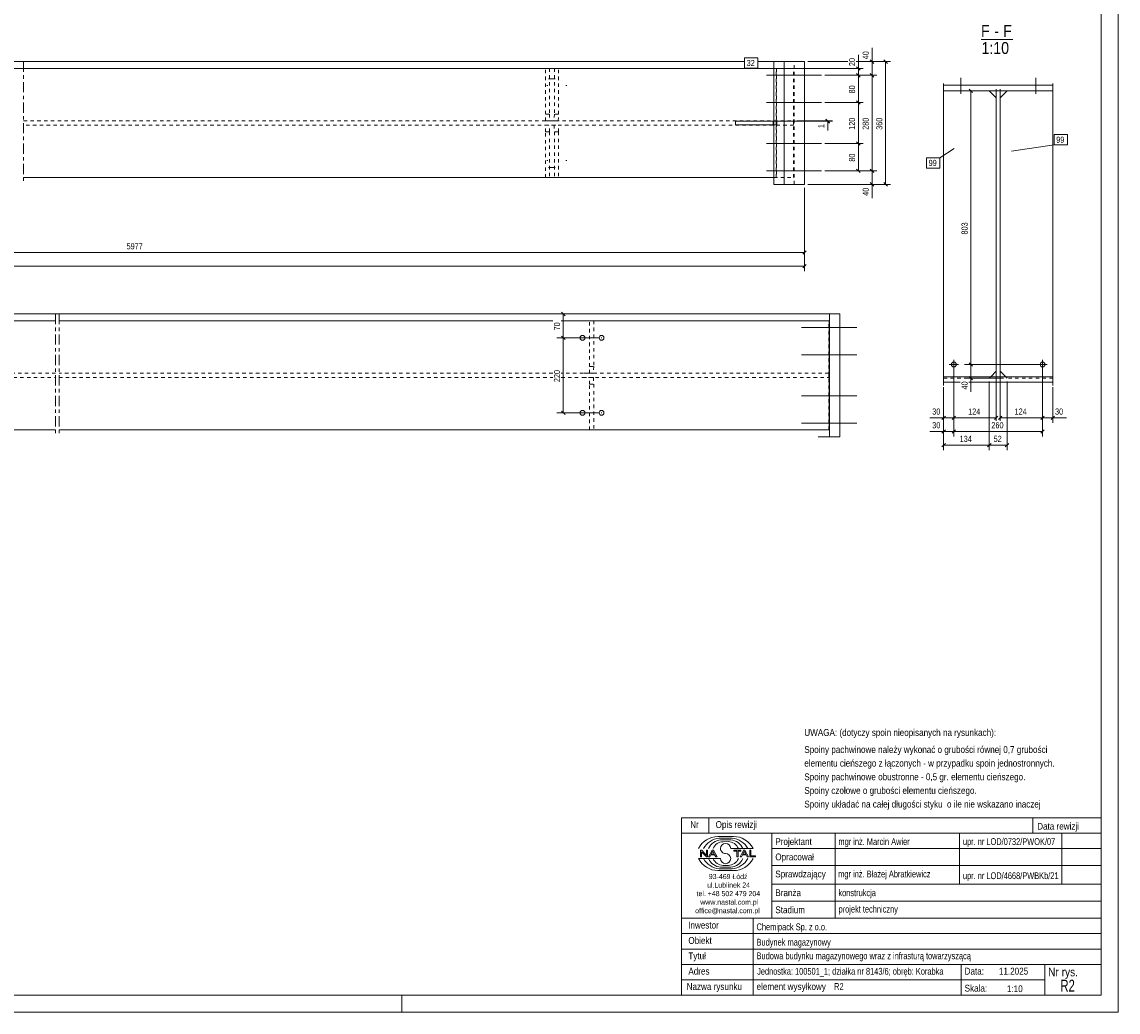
# Model space of a CAD drawing. Header units: millimetres. Extents: x 0 to 914, y 0 to 610.
# Tile 5 of 7: x 593 to 914, y 0 to 290. Entities that reach past the tile are written whole.
import ezdxf

# ---------------------------------------------------------------- set-up
doc = ezdxf.new("R2010")
doc.units = ezdxf.units.MM
for name, pattern in [('XKITLINE00', [0]), ('XKITLINE01', [4, 1, -1, 1, -1]), ('XKITLINE02', [4, 2, -2]), ('XKITLINE03', [6, 3, -1, 1, -1])]:
    doc.linetypes.add(name, pattern=pattern)
for name, color, linetype, lineweight in [('Arkusz rysunku', 3, 'Continuous', 0), ('Element', 2, 'Continuous', 0), ('Inny typ obiektu', 7, 'Continuous', 0), ('Wymiar', 4, 'Continuous', 0), ('Znak elementu', 2, 'Continuous', 0), ('Śruba', 3, 'Continuous', 0)]:
    doc.layers.add(name, color=color, linetype=linetype, lineweight=lineweight)
doc.styles.add('ARIAL', font='ARIAL.TTF')

msp = doc.modelspace()

# ---------------------------------------------------------------- linework, layer by layer
at = {"layer": 'Arkusz rysunku', "linetype": 'XKITLINE00', "lineweight": 0}
for p, q in [((914, 0), (914, 610)), ((909, 5), (909, 605)), ((5, 5), (909, 5)), ((704, 0), (704, 5)), ((0, 0), (914, 0))]:
    msp.add_line(p, q, dxfattribs=at)
at = {"layer": 'Element', "linetype": 'XKITLINE03', "lineweight": 0}
for p, q in [((593.09, 278.75), (593.09, 242.75)), ((593.09, 278.75), (593.09, 242.75)), ((602.46, 204.75), (602.46, 168.75)), ((603.47, 204.75), (603.47, 168.75))]:
    msp.add_line(p, q, dxfattribs=at)
at = {"layer": 'Element', "linetype": 'XKITLINE00', "lineweight": 0}
for p, q in [((593.09, 276.75), (813.07, 276.75)), ((813.07, 242.75), (813.07, 278.75)), ((822.05, 278.75), (813.07, 278.75)), ((816.06, 242.75), (816.06, 278.75)), ((822.05, 242.75), (822.05, 278.75)), ((862.85, 270.22), (862.85, 272.3)), ((862.85, 271.82), (894.85, 271.82)), ((862.85, 270.22), (862.85, 271.82)), ((862.85, 271.82), (894.85, 271.82)), ((894.85, 270.22), (862.85, 270.22)), ((894.85, 270.22), (862.85, 270.22)), ((876.25, 270.17), (862.85, 270.17)), ((862.85, 186.34), (862.85, 270.17)), ((878.25, 268.17), (876.25, 270.17)), ((878.25, 186.34), (878.25, 270.22)), ((878.25, 270.22), (879.45, 270.22)), ((878.25, 186.34), (878.25, 270.22)), ((878.25, 270.22), (879.45, 270.22)), ((879.45, 186.34), (879.45, 270.22)), ((879.45, 270.22), (879.45, 186.34)), ((879.45, 268.17), (881.45, 270.17)), ((881.45, 270.17), (894.85, 270.17)), ((894.85, 272.3), (894.85, 270.22)), ((894.85, 271.82), (894.85, 270.22)), ((894.85, 270.17), (894.85, 186.34)), ((801.82, 260.25), (801.82, 261.25)), ((801.82, 261.25), (813.07, 261.25)), ((813.07, 261.25), (813.07, 260.25)), ((813.07, 260.25), (801.82, 260.25)), ((593.09, 244.75), (813.07, 244.75)), ((822.05, 242.75), (813.07, 242.75)), ((441.84, 202.75), (602.47, 202.75)), ((603.47, 202.75), (748.22, 202.75)), ((750.74, 202.75), (829.26, 202.75)), ((829.39, 204.75), (826.09, 204.75)), ((829.26, 202.75), (829.26, 170.75)), ((832.38, 204.75), (829.39, 204.75)), ((829.39, 168.75), (829.39, 204.75)), ((832.38, 168.75), (832.38, 204.75)), ((878.25, 187.93), (876.66, 186.34)), ((881.04, 186.34), (879.45, 187.93)), ((862.85, 183.81), (862.85, 186.34)), ((862.85, 186.34), (894.85, 186.34)), ((862.85, 184.74), (862.85, 186.34)), ((862.85, 186.34), (894.85, 186.34)), ((867.73, 184.74), (862.85, 184.74)), ((867.73, 184.74), (862.85, 184.74)), ((894.85, 184.74), (870.25, 184.74)), ((894.85, 184.74), (870.25, 184.74)), ((878.25, 186.34), (879.45, 186.34)), ((879.45, 186.34), (878.25, 186.34)), ((894.85, 186.34), (894.85, 183.81)), ((894.85, 186.34), (894.85, 184.74)), ((602.47, 170.75), (441.84, 170.75)), ((829.26, 170.75), (603.47, 170.75)), ((826.09, 168.75), (829.39, 168.75)), ((832.38, 168.75), (829.39, 168.75))]:
    msp.add_line(p, q, dxfattribs=at)
at = {"layer": 'Element', "linetype": 'XKITLINE01', "lineweight": 0}
for p, q in [((818.93, 276.75), (593.09, 276.75)), ((749.91, 276.75), (746.07, 276.75)), ((746.07, 263.35), (746.07, 276.75)), ((747.27, 276.75), (747.27, 263.35)), ((748.71, 276.75), (748.71, 263.35)), ((749.91, 263.35), (749.91, 276.75)), ((813.82, 276.75), (813.07, 276.75)), ((813.77, 244.75), (813.77, 276.75)), ((813.77, 276.75), (813.82, 276.75)), ((813.82, 276.75), (813.82, 244.75)), ((818.83, 244.75), (818.83, 276.75)), ((818.93, 244.75), (818.93, 276.75)), ((819.06, 242.75), (819.06, 278.75)), ((862.85, 270.17), (862.85, 185.93)), ((876.25, 270.17), (862.85, 270.17)), ((878.25, 270.22), (878.25, 270.7)), ((879.45, 270.22), (879.45, 270.7)), ((881.45, 270.17), (894.85, 270.17)), ((878.25, 187.93), (878.25, 268.17)), ((879.45, 187.93), (879.45, 268.17)), ((593.09, 261.35), (818.83, 261.35)), ((747.27, 263.35), (746.07, 263.35)), ((746.13, 261.35), (746.07, 263.35)), ((746.13, 261.35), (749.85, 261.35)), ((747.27, 263.35), (747.33, 261.35)), ((748.71, 263.35), (748.65, 261.35)), ((749.91, 263.35), (748.71, 263.35)), ((749.85, 261.35), (749.91, 263.35)), ((812.82, 260.25), (812.82, 261.25)), ((813.76, 261.25), (813.07, 261.25)), ((813.76, 261.25), (813.76, 260.25)), ((813.92, 261.35), (813.92, 260.15)), ((818.83, 261.35), (818.83, 260.15)), ((818.83, 260.15), (593.09, 260.15)), ((746.07, 258.15), (746.13, 260.15)), ((746.07, 244.75), (746.07, 258.15)), ((746.07, 258.15), (747.27, 258.15)), ((746.13, 260.15), (749.85, 260.15)), ((747.27, 258.15), (747.33, 260.15)), ((747.27, 258.15), (747.27, 244.75)), ((748.65, 260.15), (748.71, 258.15)), ((748.71, 258.15), (748.71, 244.75)), ((748.71, 258.15), (749.91, 258.15)), ((749.91, 258.15), (749.85, 260.15)), ((749.91, 258.15), (749.91, 244.75)), ((813.76, 260.25), (813.07, 260.25)), ((593.09, 244.75), (818.93, 244.75)), ((749.91, 244.75), (746.07, 244.75)), ((813.82, 244.75), (813.07, 244.75)), ((813.82, 244.75), (813.77, 244.75)), ((757.38, 202.75), (760.24, 202.75)), ((759.05, 189.35), (759.05, 202.75)), ((760.24, 202.75), (760.24, 189.35)), ((829.16, 170.75), (829.16, 202.75)), ((602.47, 187.35), (450.1, 187.35)), ((748.22, 187.35), (603.47, 187.35)), ((829.16, 187.35), (750.74, 187.35)), ((760.18, 187.35), (757.38, 187.35)), ((758.98, 187.35), (759.05, 189.35)), ((759.05, 189.35), (760.24, 189.35)), ((760.24, 189.35), (760.18, 187.35)), ((829.16, 186.15), (829.16, 187.35)), ((876.25, 185.93), (878.25, 187.93)), ((450.1, 186.15), (602.47, 186.15)), ((603.47, 186.15), (748.22, 186.15)), ((750.74, 186.15), (829.16, 186.15)), ((760.18, 186.15), (757.38, 186.15)), ((759.05, 184.15), (758.98, 186.15)), ((759.05, 170.75), (759.05, 184.15)), ((759.05, 184.15), (760.24, 184.15)), ((760.18, 186.15), (760.24, 184.15)), ((760.24, 184.15), (760.24, 170.75)), ((862.85, 185.93), (876.25, 185.93)), ((862.85, 185.93), (876.25, 185.93)), ((878.25, 185.41), (878.25, 186.34)), ((879.45, 185.41), (879.45, 186.34)), ((881.45, 185.93), (881.04, 186.34)), ((894.85, 185.93), (881.45, 185.93)), ((894.85, 185.93), (881.45, 185.93)), ((894.85, 186.34), (894.85, 185.93)), ((760.24, 170.75), (757.38, 170.75))]:
    msp.add_line(p, q, dxfattribs=at)
at = {"layer": 'Inny typ obiektu', "linetype": 'XKITLINE00', "lineweight": 0}
for p, q in [((873.81, 285.25), (883.17, 285.25)), ((786, 57), (786, 52.5)), ((786, 57), (909, 57)), ((794, 57), (794, 52.5)), ((889, 57), (889, 52.5)), ((909, 57), (909, 52.5)), ((909, 52.5), (786, 52.5)), ((786, 5), (786, 52.5)), ((786, 52.5), (909, 52.5)), ((796.62, 51.49), (801.23, 51.5)), ((812.5, 52.5), (812.5, 27.5)), ((831, 27.5), (831, 52.5)), ((867.5, 52.5), (867.5, 37.5)), ((897.5, 52.5), (897.5, 37.5)), ((909, 52.5), (909, 5)), ((797.07, 50.99), (800.86, 51)), ((797.46, 50.49), (800.45, 50.49)), ((798.2, 49.98), (799.73, 49.99)), ((797.43, 45.01), (791, 45.01)), ((791.93, 47.44), (791.57, 47.44)), ((791.57, 47.44), (791.57, 45.56)), ((791.57, 45.56), (791.9, 45.56)), ((791.9, 47.04), (793.29, 45.56)), ((791.9, 45.56), (791.9, 47.04)), ((793.31, 45.96), (791.93, 47.44)), ((793.29, 45.56), (793.65, 45.56)), ((793.65, 47.44), (793.31, 47.44)), ((793.31, 47.44), (793.31, 45.96)), ((793.65, 45.56), (793.65, 47.44)), ((794.96, 47.44), (793.94, 45.56)), ((793.94, 45.56), (794.31, 45.56)), ((794.31, 45.56), (794.61, 46.13)), ((794.61, 46.13), (795.71, 46.13)), ((794.71, 46.33), (795.14, 47.24)), ((795.6, 46.33), (794.71, 46.33)), ((795.33, 47.44), (794.96, 47.44)), ((795.14, 47.24), (795.6, 46.33)), ((796.41, 45.56), (795.33, 47.44)), ((795.71, 46.13), (796.02, 45.56)), ((796.02, 45.56), (796.41, 45.56)), ((800.42, 47.99), (806.98, 47.99)), ((803.43, 47.44), (801.34, 47.44)), ((801.34, 47.44), (801.34, 47.22)), ((801.34, 47.22), (802.21, 47.22)), ((802.21, 47.22), (802.21, 45.56)), ((802.21, 45.56), (802.56, 45.56)), ((802.56, 45.56), (802.56, 47.22)), ((802.56, 47.22), (803.43, 47.22)), ((804.21, 47.44), (803.2, 45.56)), ((803.2, 45.56), (803.57, 45.56)), ((803.43, 47.22), (803.43, 47.44)), ((803.57, 45.56), (803.86, 46.13)), ((803.86, 46.13), (804.96, 46.13)), ((803.96, 46.33), (804.39, 47.24)), ((804.86, 46.33), (803.96, 46.33)), ((804.59, 47.44), (804.21, 47.44)), ((804.4, 47.24), (804.39, 47.24)), ((804.4, 47.24), (804.86, 46.33)), ((805.67, 45.56), (804.59, 47.44)), ((804.96, 46.13), (805.27, 45.56)), ((805.27, 45.56), (805.67, 45.56)), ((806.36, 47.44), (806.01, 47.44)), ((806.01, 47.44), (806.01, 45.56)), ((806.01, 45.56), (807.66, 45.56)), ((806.36, 45.78), (806.36, 47.44)), ((807.66, 45.78), (806.36, 45.78)), ((807.66, 45.56), (807.66, 45.78)), ((812.5, 48), (909, 48)), ((797.07, 42.01), (800.86, 42)), ((797.46, 42.51), (800.45, 42.51)), ((798.2, 43.02), (799.73, 43.01)), ((812.5, 43), (909, 43)), ((796.62, 41.51), (801.23, 41.5)), ((812.5, 37.5), (909, 37.5)), ((812.5, 32.5), (909, 32.5)), ((786, 27.5), (909, 27.5)), ((807, 5), (807, 27.5)), ((786, 23), (909, 23)), ((786, 18.5), (909, 18.5)), ((786, 14), (909, 14)), ((868, 5), (868, 14)), ((892.5, 5), (892.5, 14)), ((786, 9.5), (892.5, 9.5)), ((786, 5), (909, 5))]:
    msp.add_line(p, q, dxfattribs=at)
for centre, radius, start, end in [((796.72, 45.08), 6.42, 90.8317, 153.0136), ((801.25, 45.07), 6.43, 27.0191, 90.199), ((797.67, 45), 6.02, 95.7347, 150.2266), ((797.7, 46.42), 4.07, 93.3428, 157.3393), ((798.33, 46.6), 3.38, 92.229, 155.8008), ((798.92, 47.99), 1.49, 0.0741, 179.9259), ((799.59, 46.6), 3.39, 24.2351, 87.5913), ((800.22, 46.41), 4.08, 22.7023, 86.7527), ((800.24, 44.98), 6.04, 29.8256, 84.1252), ((796.72, 47.92), 6.42, 206.9864, 269.1683), ((797.67, 48), 6.02, 209.7734, 264.2653), ((797.7, 46.58), 4.07, 202.6607, 266.6572), ((798.33, 46.4), 3.38, 204.1992, 267.771), ((798.92, 47.99), 1.49, 179.9259, 270), ((798.92, 45.01), 1.49, 180.0741, 359.9259), ((798.92, 45), 1.49, 0.0741, 90), ((799.59, 46.4), 3.39, 272.4087, 335.7649), ((800.22, 46.59), 4.08, 273.2473, 337.2977), ((800.24, 48.02), 6.04, 275.8748, 330.1744), ((801.25, 47.93), 6.43, 269.801, 332.9809)]:
    msp.add_arc(centre, radius, start, end, dxfattribs=at)
at = {"layer": 'Wymiar', "linetype": 'XKITLINE00', "lineweight": 0}
for p, q in [((837.85, 276.75), (837.85, 280.77)), ((837.85, 276.75), (837.85, 280.77)), ((841.85, 278.75), (841.85, 282.77)), ((841.85, 278.75), (841.85, 282.77)), ((430.84, 276.75), (839.29, 276.75)), ((804.5, 278.75), (558.84, 278.75)), ((821.05, 278.75), (808.37, 278.75)), ((823.05, 278.75), (834.73, 278.75)), ((823.05, 278.75), (834.73, 278.75)), ((837.25, 278.75), (847.29, 278.75)), ((837.25, 278.75), (843.29, 278.75)), ((837.34, 277.26), (838.36, 276.24)), ((837.85, 274.75), (837.85, 276.75)), ((841.34, 279.26), (842.36, 278.24)), ((841.85, 274.75), (841.85, 278.75)), ((845.34, 279.26), (846.36, 278.24)), ((845.85, 242.75), (845.85, 278.75)), ((828.04, 274.75), (843.29, 274.75)), ((828.04, 274.75), (843.29, 274.75)), ((828.04, 274.75), (839.29, 274.75)), ((828.04, 274.75), (839.29, 274.75)), ((837.34, 275.26), (838.36, 274.24)), ((837.34, 275.26), (838.36, 274.24)), ((837.85, 266.75), (837.85, 274.75)), ((841.34, 275.26), (842.36, 274.24)), ((841.34, 275.26), (842.36, 274.24)), ((841.85, 246.75), (841.85, 274.75)), ((880.45, 270.17), (868.99, 270.17)), ((870.34, 270.68), (871.36, 269.66)), ((870.85, 189.93), (870.85, 270.17)), ((837.34, 267.26), (838.36, 266.24)), ((837.34, 267.26), (838.36, 266.24)), ((828.04, 266.75), (839.29, 266.75)), ((828.04, 266.75), (839.29, 266.75)), ((837.85, 254.75), (837.85, 266.75)), ((802.82, 261.25), (830.29, 261.25)), ((819.83, 261.35), (830.29, 261.35)), ((828.34, 261.86), (829.36, 260.84)), ((828.34, 261.76), (829.36, 260.74)), ((828.85, 261.25), (828.85, 261.35)), ((828.85, 261.25), (828.85, 258.57)), ((828.85, 261.25), (828.85, 258.57)), ((828.04, 254.75), (839.29, 254.75)), ((828.04, 254.75), (839.29, 254.75)), ((837.34, 255.26), (838.36, 254.24)), ((837.34, 255.26), (838.36, 254.24)), ((837.85, 246.75), (837.85, 254.75)), ((828.04, 246.75), (843.29, 246.75)), ((828.04, 246.75), (843.29, 246.75)), ((828.04, 246.75), (839.29, 246.75)), ((837.34, 247.26), (838.36, 246.24)), ((841.34, 247.26), (842.36, 246.24)), ((841.34, 247.26), (842.36, 246.24)), ((841.85, 242.75), (841.85, 246.75)), ((822.05, 241.75), (822.05, 217.31)), ((822.05, 241.75), (822.05, 221.31)), ((823.05, 242.75), (847.29, 242.75)), ((823.05, 242.75), (843.29, 242.75)), ((841.34, 243.26), (842.36, 242.24)), ((841.85, 242.75), (841.85, 238.73)), ((841.85, 242.75), (841.85, 238.73)), ((845.34, 243.26), (846.36, 242.24)), ((429.84, 222.75), (822.05, 222.75)), ((822.56, 223.26), (821.54, 222.24)), ((38.62, 218.75), (822.05, 218.75)), ((822.56, 219.26), (821.54, 218.24)), ((828.39, 204.75), (435.84, 204.75)), ((828.39, 204.75), (749.48, 204.75)), ((750.83, 205.26), (751.85, 204.24)), ((751.34, 197.75), (751.34, 204.75)), ((761.67, 197.75), (749.48, 197.75)), ((761.67, 197.75), (749.48, 197.75)), ((750.83, 198.26), (751.85, 197.24)), ((750.83, 198.26), (751.85, 197.24)), ((751.34, 175.75), (751.34, 197.75)), ((890.85, 189.93), (868.99, 189.93)), ((890.85, 189.93), (868.99, 189.93)), ((870.34, 190.44), (871.36, 189.42)), ((870.34, 190.44), (871.36, 189.42)), ((870.85, 185.93), (870.85, 189.93)), ((865.85, 188.93), (865.85, 168.82)), ((865.85, 188.93), (865.85, 168.82)), ((865.85, 188.93), (865.85, 172.82)), ((865.85, 188.93), (865.85, 172.82)), ((870.34, 186.44), (871.36, 185.42)), ((878.25, 186.93), (878.25, 173.38)), ((879.45, 186.93), (879.45, 173.38)), ((891.85, 188.93), (891.85, 168.82)), ((891.85, 188.93), (891.85, 172.82)), ((891.85, 188.93), (891.85, 172.82)), ((862.85, 183.27), (862.85, 164.82)), ((862.85, 183.27), (862.85, 168.82)), ((862.85, 183.27), (862.85, 172.82)), ((880.45, 185.93), (868.99, 185.93)), ((870.85, 185.93), (870.85, 181.91)), ((870.85, 185.93), (870.85, 181.91)), ((876.25, 184.93), (876.25, 164.82)), ((876.25, 184.93), (876.25, 164.82)), ((881.45, 184.93), (881.45, 164.82)), ((894.85, 183.27), (894.85, 172.82)), ((761.67, 175.75), (749.48, 175.75)), ((750.83, 176.26), (751.85, 175.24)), ((862.85, 174.26), (858.83, 174.26)), ((862.85, 174.26), (858.83, 174.26)), ((863.36, 174.76), (862.34, 173.75)), ((862.85, 174.26), (865.85, 174.26)), ((866.36, 174.76), (865.34, 173.75)), ((866.36, 174.76), (865.34, 173.75)), ((865.85, 174.26), (878.25, 174.26)), ((878.76, 174.76), (877.74, 173.75)), ((879.96, 174.76), (878.94, 173.75)), ((879.45, 174.26), (891.85, 174.26)), ((892.36, 174.76), (891.34, 173.75)), ((892.36, 174.76), (891.34, 173.75)), ((891.85, 174.26), (894.85, 174.26)), ((895.36, 174.76), (894.34, 173.75)), ((894.85, 174.26), (898.87, 174.26)), ((894.85, 174.26), (898.87, 174.26)), ((863.36, 170.76), (862.34, 169.75)), ((866.36, 170.76), (865.34, 169.75)), ((866.36, 170.76), (865.34, 169.75)), ((892.36, 170.76), (891.34, 169.75)), ((862.85, 170.26), (858.83, 170.26)), ((862.85, 170.26), (858.83, 170.26)), ((862.85, 170.26), (865.85, 170.26)), ((865.85, 170.26), (891.85, 170.26)), ((863.36, 166.76), (862.34, 165.75)), ((862.85, 166.26), (876.25, 166.26)), ((876.76, 166.76), (875.74, 165.75)), ((876.76, 166.76), (875.74, 165.75)), ((876.25, 166.26), (881.45, 166.26)), ((881.96, 166.76), (880.94, 165.75))]:
    msp.add_line(p, q, dxfattribs=at)
at = {"layer": 'Znak elementu', "linetype": 'XKITLINE00', "lineweight": 0}
for p, q in [((804.5, 279.85), (808.37, 279.85)), ((804.5, 276.85), (804.5, 279.85)), ((808.37, 276.85), (808.37, 279.85)), ((804.5, 276.85), (808.37, 276.85)), ((895.26, 257.35), (899.13, 257.35)), ((895.26, 254.35), (895.26, 257.35)), ((899.13, 254.35), (899.13, 257.35)), ((882.71, 252.49), (895.26, 254.35)), ((895.26, 254.35), (899.13, 254.35)), ((865.96, 253.29), (861.72, 250.55)), ((857.85, 250.55), (861.72, 250.55)), ((857.85, 247.55), (857.85, 250.55)), ((857.85, 247.55), (861.72, 247.55)), ((861.72, 247.55), (861.72, 250.55))]:
    msp.add_line(p, q, dxfattribs=at)
at = {"layer": 'Śruba', "linetype": 'XKITLINE02', "lineweight": 0}
for p, q in [((748.98, 273.75), (744.98, 273.75)), ((746.47, 271.75), (746.75, 271.75)), ((752.06, 271.75), (752.34, 271.75)), ((748.98, 247.75), (744.98, 247.75)), ((746.47, 249.75), (746.75, 249.75)), ((752.06, 249.75), (752.34, 249.75)), ((821.22, 200.75), (832.2, 200.75)), ((821.22, 192.75), (832.2, 192.75)), ((821.22, 180.75), (832.2, 180.75)), ((821.22, 172.75), (832.2, 172.75))]:
    msp.add_line(p, q, dxfattribs=at)
at = {"layer": 'Śruba', "linetype": 'XKITLINE00', "lineweight": 0}
for p, q in [((810.89, 274.75), (821.86, 274.75)), ((811.83, 274.75), (822.8, 274.75)), ((815.56, 274.75), (826.54, 274.75)), ((816.06, 274.75), (827.04, 274.75)), ((867.85, 269.52), (867.85, 274.01)), ((867.85, 269.34), (867.85, 273.84)), ((889.85, 269.52), (889.85, 274.01)), ((889.85, 269.34), (889.85, 273.84)), ((810.89, 266.75), (821.86, 266.75)), ((811.83, 266.75), (822.8, 266.75)), ((812.33, 266.75), (823.3, 266.75)), ((813.69, 266.75), (824.67, 266.75)), ((815.06, 266.75), (826.04, 266.75)), ((815.56, 266.75), (826.54, 266.75)), ((816.06, 266.75), (827.04, 266.75)), ((810.89, 254.75), (821.86, 254.75)), ((811.83, 254.75), (822.8, 254.75)), ((812.33, 254.75), (823.3, 254.75)), ((813.69, 254.75), (824.67, 254.75)), ((815.06, 254.75), (826.04, 254.75)), ((815.56, 254.75), (826.54, 254.75)), ((816.06, 254.75), (827.04, 254.75)), ((810.89, 246.75), (821.86, 246.75)), ((811.83, 246.75), (822.8, 246.75)), ((815.56, 246.75), (826.54, 246.75)), ((816.06, 246.75), (827.04, 246.75)), ((822.16, 200.75), (833.14, 200.75)), ((825.89, 200.75), (836.87, 200.75)), ((826.39, 200.75), (837.37, 200.75)), ((756.8, 197.75), (757.09, 197.75)), ((762.39, 197.75), (762.67, 197.75)), ((822.16, 192.75), (833.14, 192.75)), ((822.66, 192.75), (833.64, 192.75)), ((824.02, 192.75), (835, 192.75)), ((825.39, 192.75), (836.37, 192.75)), ((825.89, 192.75), (836.87, 192.75)), ((826.39, 192.75), (837.37, 192.75)), ((864.45, 189.93), (867.25, 189.93)), ((865.85, 188.53), (865.85, 191.33)), ((893.25, 189.93), (890.45, 189.93)), ((891.85, 191.33), (891.85, 188.53)), ((822.16, 180.75), (833.14, 180.75)), ((822.66, 180.75), (833.64, 180.75)), ((824.02, 180.75), (835, 180.75)), ((825.39, 180.75), (836.37, 180.75)), ((825.89, 180.75), (836.87, 180.75)), ((826.39, 180.75), (837.37, 180.75)), ((756.8, 175.75), (757.09, 175.75)), ((762.39, 175.75), (762.67, 175.75)), ((822.16, 172.75), (833.14, 172.75)), ((825.89, 172.75), (836.87, 172.75)), ((826.39, 172.75), (837.37, 172.75))]:
    msp.add_line(p, q, dxfattribs=at)
for centre in [(756.97, 197.75), (762.56, 197.75), (865.85, 189.93), (891.85, 189.93), (756.97, 175.75), (762.56, 175.75)]:
    msp.add_circle(centre, 0.7, dxfattribs=at)

# ---------------------------------------------------------------- texts
at = {"layer": 'Inny typ obiektu', "style": 'ARIAL'}
for s, height, width, p in [('F', 3.5, 0.85, (873.81, 286)), ('F', 3.5, 0.85, (880.32, 286)), ('-', 3.5, 0.85, (877.71, 286)), ('1:10', 3.5, 0.85, (873.95, 281)), ('UWAGA: (dotyczy spoin nieopisanych na rysunkach):', 2, 0.85, (822, 81)), ('Spoiny pachwinowe należy wykonać o grubości równej 0,7 grubości', 2, 0.85, (822, 76)), ('elementu cieńszego z łączonych - w przypadku spoin jednostronnych.', 2, 0.85, (822, 72)), ('Spoiny pachwinowe obustronne - 0,5 gr. elementu cieńszego.', 2, 0.85, (822, 68)), ('Spoiny czołowe o grubości elementu cieńszego.', 2, 0.85, (822, 64)), ('Spoiny układać na całej długości styku  o ile nie wskazano inaczej', 2, 0.85, (822, 60)), ('Nr', 2, 0.85, (788.54, 54)), ('Opis rewizji', 2, 0.85, (796, 54)), ('Data rewizji', 2, 0.85, (890.28, 53.5)), ('Projektant', 2, 0.85, (813.5, 49)), ('mgr inż. Marcin Awier', 2, 0.68, (832, 49)), ('upr. nr LOD/0732/PWOK/07', 2, 0.68, (868.5, 49)), ('Opracował', 2, 0.85, (813.5, 44.5)), ('Sprawdzający', 2, 0.85, (813.5, 39.5)), ('mgr inż. Błażej Abratkiewicz', 2, 0.68, (831.94, 39.5)), ('93-469 Łódź', 1.5, 0.85, (794, 39)), ('upr. nr LOD/4668/PWBKb/21', 2, 0.68, (868.5, 39)), ('tel. +48 502 479 204', 1.5, 0.85, (790.41, 34)), ('ul.Lublinek 24', 1.5, 0.85, (793.5, 36.5)), ('Branża', 2, 0.85, (813.5, 34)), ('konstrukcja', 2, 0.68, (832, 34)), ('www.nastal.com.pl', 1.5, 0.85, (791.5, 31.5)), ('office@nastal.com.pl', 1.5, 0.85, (790, 29)), ('Stadium', 2, 0.85, (813.5, 29)), ('projekt techniczny', 2, 0.68, (832.04, 29.19)), ('Inwestor', 2, 0.85, (787.96, 24.5)), ('Chemipack Sp. z o.o.', 2, 0.68, (808, 24)), ('Obiekt', 2, 0.85, (788, 20)), ('Budynek magazynowy', 2, 0.68, (808, 19.5)), ('Tytuł', 2, 0.85, (788, 15.5)), ('Budowa budynku magazynowego wraz z infrasturą towarzyszącą', 2, 0.68, (808, 15.5)), ('Adres', 2, 0.85, (788, 11)), ('Jednostka: 100501_1; działka nr 8143/6; obręb: Korabka', 2, 0.68, (808.16, 10.96)), ('Data:', 2, 0.85, (869, 11)), ('11.2025', 2, 0.85, (879.06, 11)), ('Nr rys.', 2.5, 0.85, (893.5, 10.5)), ('Nazwa rysunku', 2, 0.85, (787.5, 6.5)), ('element wysyłkowy', 2, 0.85, (808, 6.5)), ('R2', 2, 0.68, (830.75, 6.5)), ('Skala:', 2, 0.85, (869, 6)), ('1:10', 2, 0.85, (881.42, 5.85)), ('R2', 3.5, 0.68, (897.08, 6))]:
    msp.add_text(s, height=height, dxfattribs=dict(at, width=width)).set_placement(p)
at = {"layer": 'Wymiar', "style": 'ARIAL', "width": 0.85}
for s, p in [('20', (836.89, 277.43)), ('40', (840.89, 279.43)), ('80', (836.89, 269.42)), ('120', (836.89, 258.75)), ('280', (840.89, 258.75)), ('360', (844.89, 258.75)), ('1', (827.89, 259.24)), ('80', (836.89, 249.42)), ('40', (840.89, 239.4)), ('803', (869.89, 228.05)), ('70', (750.38, 199.91)), ('220', (750.38, 184.75)), ('40', (869.89, 182.59))]:
    msp.add_text(s, height=1.8, rotation=90.0002, dxfattribs=at).set_placement(p)
for s, p in [('5977', (623.27, 223.71)), ('30', (859.5, 175.22)), ('124', (870.05, 175.22)), ('124', (883.65, 175.22)), ('30', (895.52, 175.22)), ('30', (859.5, 171.22)), ('260', (876.85, 171.22)), ('134', (867.55, 167.22)), ('52', (877.51, 167.22))]:
    msp.add_text(s, height=1.8, dxfattribs=at).set_placement(p)
at = {"layer": 'Znak elementu', "style": 'ARIAL', "width": 0.85}
for s, p in [('32', (805.1, 277.45)), ('99', (895.86, 254.95)), ('99', (858.45, 248.15))]:
    msp.add_text(s, height=1.8, dxfattribs=at).set_placement(p)

doc.saveas('drawing.dxf')
